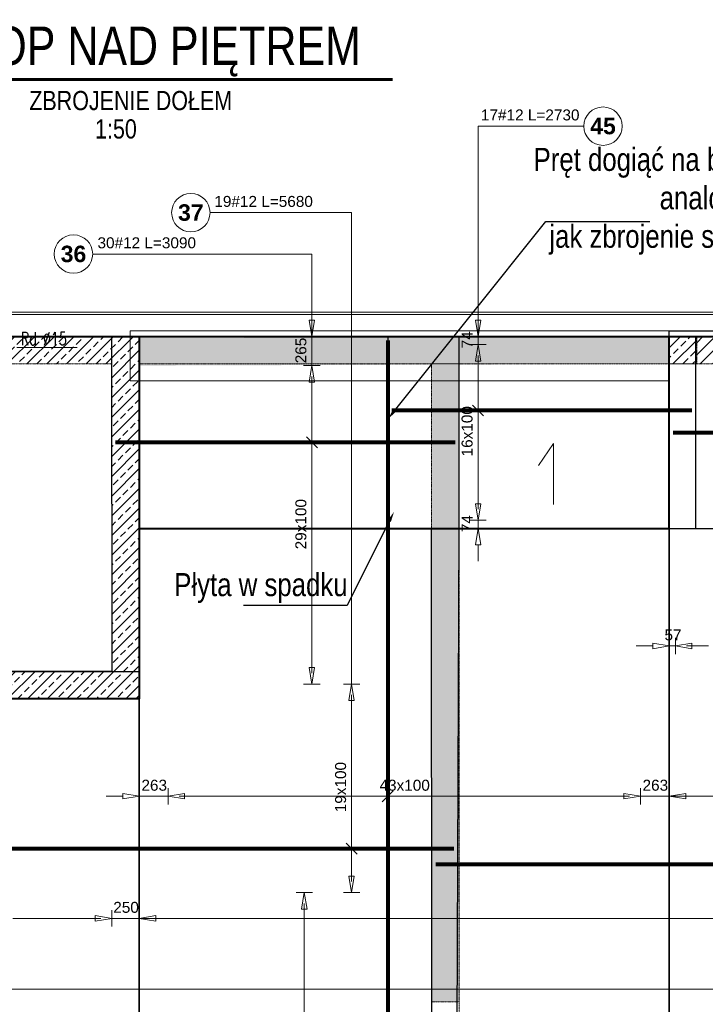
# Model space of a CAD drawing. Extents: x -1474 to 1750831, y -670488 to 75879.
# Tile 10 of 14: x 1720860 to 1727103, y -659335 to -650368. Entities that reach past the tile are written whole.
import ezdxf
from ezdxf import colors
from ezdxf.entities.mleader import LeaderData, LeaderLine
from ezdxf.math import Vec2, Vec3

# ---------------------------------------------------------------- set-up
doc = ezdxf.new("R2010")
doc.units = 0
doc.header["$LTSCALE"] = 10
doc.header["$MEASUREMENT"] = 0
doc.linetypes.add('HIDDEN', pattern=[0.375, 0.25, -0.125])
for name, color, linetype, lineweight in [('!! 0_ Opis', 3, 'Continuous', 13), ('!! 1_ tynk zewn  - nowy', 21, 'Continuous', 20), ('P-linia słupy drewno', 2, 'Continuous', 53), ('P-Linia1', 3, 'Continuous', 40), ('P-Linia2', 2, 'Continuous', 25), ('P-Linia3', 6, 'Continuous', 60), ('P-Opis', 1, 'Continuous', 18), ('P-Opis nadproża systemowe', 11, 'Continuous', 9), ('P-Przerywana', 13, 'HIDDEN', 9), ('P-Przerywana nadproża', 150, 'HIDDEN', 18), ('P-Szraf - Ściana nośna', 55, 'Continuous', 5), ('P-Szraf - Ściana żelbetowa', 54, 'Continuous', 0)]:
    doc.layers.add(name, color=color, linetype=linetype, lineweight=lineweight)
doc.layers.add('AutoCAD_Structural_Detailing_rozkład powierzchniowy - pręty - dół', color=7, linetype='Continuous')
doc.layers.add('RCAD_opis rozkładu', color=7, linetype='Continuous')
doc.layers.add('RCAD_kontur płyty', color=163, linetype='Continuous', plot=False)
doc.styles.add('_Fd Opis', font='arial.ttf', dxfattribs={"width": 0.9})
doc.styles.add('ARCHETYP', font='romans.shx', dxfattribs={"height": 15})
doc.styles.add('SIMPLEX', font='arial.ttf', dxfattribs={"width": 0.8})
doc.styles.add('style1', font='arial.ttf')
doc.styles.add('style3', font='arialbd.ttf')

msp = doc.modelspace()

# ---------------------------------------------------------------- hatches: boundary and pattern name
at = {"layer": 'P-Szraf - Ściana nośna'}
h = msp.add_hatch(dxfattribs=at)
h.set_pattern_fill('ANSI31', color=256, scale=25)
h.set_pattern_definition([(45, (1358077.73, -412160.4), (-56.126601, 56.126601), [])])
h.paths.add_polyline_path([(1733038.48044, -664248.25514), (1733288.48044, -664248.25514), (1733288.48044, -662148.01522), (1733038.48044, -662148.01522)])
h.paths.add_polyline_path([(1718092.22214, -667598.49507), (1718092.22214, -667348.49507), (1716053.48044, -667348.49507), (1716053.48044, -667598.49507)])
h.paths.add_polyline_path([(1722907.18442, -667598.49507), (1722907.18442, -667348.49507), (1721042.22139, -667348.49507), (1721042.22139, -667598.49507)])
h.paths.add_polyline_path([(1730377.25758, -667348.49507), (1730127.25758, -667348.49507), (1730127.25758, -667598.49507), (1730377.25758, -667598.49507)])
h.paths.add_polyline_path([(1733038.48044, -667348.49507), (1733288.48044, -667348.49507), (1733288.48044, -665248.25514), (1733038.48044, -665248.25514)])
h.paths.add_polyline_path([(1733288.48044, -657028.49507), (1733038.48044, -657028.49507), (1733038.48044, -658358.62232), (1733288.48044, -658358.62232)])
h.paths.add_polyline_path([(1727003.48044, -667348.49507), (1727003.48044, -667598.49507), (1727927.25758, -667598.49507), (1727927.25758, -667348.49507)])
h.paths.add_polyline_path([(1726753.48044, -667598.49507), (1726753.48044, -667348.49507), (1724714.73949, -667348.49507), (1724714.73949, -667598.49507)])
h.paths.add_polyline_path([(1731180.91109, -667598.49507), (1731180.91109, -667348.49507), (1730377.25758, -667348.49507), (1730377.25758, -667598.49507)])
h.paths.add_polyline_path([(1731430.91109, -667348.49507), (1731430.91109, -667598.49507), (1733038.48044, -667598.49507), (1733038.48044, -667348.49507)])
h.paths.add_polyline_path([(1726774.72633, -653253.09679), (1726774.72633, -653253.29593), (1727024.72633, -653253.29593), (1727024.72633, -653503.09679), (1728988.46729, -653503.04999), (1728988.46729, -653253.29593), (1729238.46729, -653253.29593), (1729238.46729, -653503.04403), (1731202.20825, -653502.99722), (1731202.20825, -653253.19636), (1731452.20825, -653253.29593), (1731452.20825, -653503.09679), (1733038.48044, -653503.09679), (1733038.48044, -654328.49507), (1733288.48044, -654328.49507), (1733288.48044, -653253.09679)])
h.paths.add_polyline_path([(1724235.98538, -653253.09679), (1724235.98538, -653253.29593), (1725735.98538, -653253.29593), (1725735.98538, -653253.09679)])
at = {"layer": 'P-Szraf - Ściana żelbetowa'}
h = msp.add_hatch(dxfattribs=at)
h.set_pattern_fill('ANSI33', color=256, scale=20)
h.set_pattern_definition([(45, (1358077.73, -364099.79), (-89.80256, 89.80256), []), (45, (1358167.53, -364099.79), (-89.80256, 89.80256), [63.5, -31.75])])
h.paths.add_polyline_path([(1733038.48044, -661483.12079), (1733038.48044, -662148.01522), (1733288.48044, -662148.01522), (1733288.48044, -659808.62232), (1733038.48044, -659808.62232), (1733038.48044, -661233.12079), (1724860.98538, -661233.12079), (1724860.98538, -660333.12079), (1724610.98538, -660333.12079), (1724610.98538, -661233.12079), (1724135.98538, -661233.12079), (1724135.98538, -661483.12079)])
h.paths.add_polyline_path([(1721948.50349, -653268.49507), (1726774.72633, -653253.29593), (1726774.72633, -653503.29593), (1721948.50349, -653518.49507)])
h.paths.add_polyline_path([(1724860.98538, -654463.12079), (1724860.98538, -653503.49507), (1724610.98538, -653503.09679), (1724610.98538, -654463.12079)])
h.paths.add_polyline_path([(1724860.98538, -659313.12079), (1724860.98538, -654463.12079), (1724610.98538, -654463.12079), (1724610.98538, -659313.12079)])
h.paths.add_polyline_path([(1713443.48044, -661233.12079), (1720571.99107, -661233.12079), (1720571.99107, -661483.12079), (1713443.48044, -661483.12079)])
h.paths.add_polyline_path([(1721591.99027, -661233.12079), (1723115.98538, -661233.12079), (1723115.98538, -661483.12079), (1721591.99027, -661483.12079)])
h.paths.add_polyline_path([(1713193.48044, -667348.49507), (1713193.48044, -660213.12079), (1713443.48044, -660213.12079), (1713443.48044, -667348.49507)])
h.paths.add_polyline_path([(1707748.48044, -657016.15621), (1707498.48044, -657016.15621), (1707498.48044, -655016.15621), (1707748.48044, -655016.15621)])
h.paths.add_polyline_path([(1707748.48044, -656423.09679), (1713193.48044, -656423.09679), (1713193.48044, -657343.12079), (1713443.48044, -657343.12079), (1713443.48044, -656173.09679), (1707748.48044, -656173.09679)])
h.paths.add_polyline_path([(1713503.48044, -667598.49507), (1712130.96235, -667598.49507), (1712130.96235, -667348.49507), (1713503.48044, -667348.49507)])
h = msp.add_hatch(dxfattribs=at)
h.set_pattern_fill('ANSI33', color=256, scale=20)
h.set_pattern_definition([(45, (1358077.73, -412160.4), (-89.80256, 89.80256), []), (45, (1358167.53, -412160.4), (-89.80256, 89.80256), [63.5, -31.75])])
h.paths.add_polyline_path([(1721948.50349, -653253.09679), (1715698.48044, -653253.09679), (1715698.48044, -653503.09679), (1721698.50349, -653503.09679), (1721698.50349, -656303.09679), (1715698.48044, -656303.09679), (1715698.48044, -656553.09679), (1715698.48044, -656610.09689), (1715948.48044, -656610.09689), (1715948.48044, -656553.09679), (1721948.50349, -656553.09679)])
h = msp.add_hatch(dxfattribs=at)
h.set_pattern_fill('ANSI33', color=256, scale=20)
h.set_pattern_definition([(45, (1374090.23, -405442.09), (-89.80256, 89.80256), []), (45, (1374180.04, -405442.09), (-89.80256, 89.80256), [63.5, -31.75])])
h.paths.add_polyline_path([(1726774.72633, -653253.29593), (1727024.72633, -653253.29593), (1727024.72633, -653503.29593), (1726774.72633, -653503.29593)])
h = msp.add_hatch(dxfattribs=at)
h.set_pattern_fill('ANSI33', color=256, scale=20)
h.set_pattern_definition([(45, (1374090.23, -405442.1), (-89.80256, 89.80256), []), (45, (1374180.04, -405442.1), (-89.80256, 89.80256), [63.5, -31.75])])
h.paths.add_polyline_path([(1726774.72633, -653253.30293), (1727024.72633, -653253.30293), (1727024.72633, -653503.30293), (1726774.72633, -653503.30293)])

# ---------------------------------------------------------------- linework, layer by layer
at = {"layer": '!! 0_ Opis'}
msp.add_lwpolyline([(1720834.85243, -653354.46878), (1721383.70579, -653354.46878)], dxfattribs=at)
at = {"layer": '!! 1_ tynk zewn  - nowy'}
for points in [[(1719093.48044, -653033.09679), (1733508.48044, -653033.09679), (1733508.48044, -654628.49507)], [(1719093.48044, -653053.09679), (1733488.48044, -653053.09679), (1733488.48044, -654628.49507)]]:
    msp.add_lwpolyline(points, dxfattribs=at)
at = {"layer": 'AutoCAD_Structural_Detailing_rozkład powierzchniowy - pręty - dół', "color": 0, "lineweight": 80}
for p, q in [((1724211.61491, -653289.29593), (1724211.61491, -662486.23302)), ((1726980.619, -653927.2239), (1724247.61491, -653927.2239)), ((1731452.44624, -654129.2788), (1726810.72633, -654129.2788)), ((1724824.98538, -654218.10879), (1721731.69168, -654218.10879)), ((1724813.14503, -657918.10879), (1719128.82116, -657918.10879)), ((1724648.46675, -658058.84742), (1733253.83688, -658054.67861))]:
    msp.add_line(p, q, dxfattribs=at)
at = {"layer": 'P-Linia1'}
for points in [[(1707498.51683, -653253.09679), (1733288.48044, -653253.09679), (1733288.48044, -667598.49507), (1707498.51683, -667598.49507)], [(1715698.48044, -653253.09679), (1721948.50349, -653253.09679), (1721948.50349, -656553.09679), (1715698.48044, -656553.09679)]]:
    msp.add_lwpolyline(points, close=True, dxfattribs=at)
msp.add_lwpolyline([(1721948.50349, -653253.09679), (1721948.50349, -655000.9819), (1726774.72633, -655000.9819), (1726774.72633, -653253.09679)], dxfattribs=at)
at = {"layer": 'P-Linia2'}
msp.add_lwpolyline([(1727016.619, -653253.49427), (1726774.72633, -653253.49427), (1726774.72633, -655000.9819), (1727016.619, -655000.9819)], close=True, dxfattribs=at)
at = {"layer": 'P-Linia3', "color": 6, "linetype": 'Continuous'}
msp.add_line((1719507.74436, -650914.1934), (1724253.54134, -650914.1934), dxfattribs=at)
at = {"layer": 'P-Opis', "color": 1}
msp.add_lwpolyline([(1725720.43689, -654782.25254), (1725720.43689, -654229.0863), (1725583.59677, -654427.97729)], dxfattribs=at)
at = {"layer": 'P-Opis nadproża systemowe'}
msp.add_lwpolyline([(1721865.04017, -653203.09679), (1726774.72633, -653203.09679), (1726774.72633, -653656.16077), (1721865.04017, -653656.16077)], close=True, dxfattribs=at)
at = {"layer": 'P-Przerywana'}
for points in [[(1721948.50349, -653253.09679), (1715698.48044, -653253.09679), (1715698.48044, -653503.09679), (1721698.50349, -653503.09679), (1721698.50349, -656303.09679), (1715698.48044, -656303.09679), (1715698.48044, -656553.09679), (1715698.48044, -656610.09689), (1715948.48044, -656610.09689), (1715948.48044, -656553.09679), (1721948.50349, -656553.09679)], [(1721948.50349, -653253.29593), (1726774.72633, -653253.29593), (1726774.72633, -653503.29593), (1721948.50349, -653503.29593)], [(1726774.72633, -653253.29593), (1727024.72633, -653253.29593), (1727024.72633, -653503.29593), (1726774.72633, -653503.29593)], [(1726774.72633, -653253.30293), (1727024.72633, -653253.30293), (1727024.72633, -653503.30293), (1726774.72633, -653503.30293)], [(1724860.98538, -654463.12079), (1724860.98538, -653503.49507), (1724610.98538, -653503.09679), (1724610.98538, -654463.12079), (1724610.98538, -659313.12079), (1724860.98538, -659313.12079)]]:
    msp.add_lwpolyline(points, close=True, dxfattribs=at)
msp.add_lwpolyline([(1733288.48044, -653253.09679), (1733288.48044, -654578.49507), (1733038.48044, -654578.49507), (1733038.48044, -653503.09679), (1726774.72633, -653503.69421), (1726774.72633, -653253.69421), (1733288.48044, -653253.09679)], dxfattribs=at)
at = {"layer": 'P-Przerywana nadproża'}
msp.add_lwpolyline([(1724610.98538, -659313.12079), (1724860.98538, -659313.12079), (1724860.98538, -660333.12079), (1724610.98538, -660333.12079)], close=True, dxfattribs=at)
at = {"layer": 'RCAD_kontur płyty', "color": 0}
for p, q in [((1726774.72633, -653203.09679), (1731488.44624, -653203.09679)), ((1726774.72633, -661483.12079), (1726774.72633, -653203.09679)), ((1724860.98538, -653253.09679), (1721695.42409, -653253.09679)), ((1721695.42409, -653253.09679), (1721698.50349, -656303.09679)), ((1721948.50349, -653253.29593), (1726774.72633, -653253.29593)), ((1721948.50349, -662522.23302), (1721948.50349, -653253.29593)), ((1727016.619, -653253.67203), (1724211.61491, -653253.67203)), ((1724211.61491, -653253.67203), (1724211.61491, -655000.77577)), ((1724860.98538, -655000.9819), (1724860.98538, -653253.09679)), ((1726774.72633, -653253.29593), (1726774.72633, -662522.23302)), ((1731488.44624, -653257.57571), (1726774.72633, -653257.57571)), ((1726774.72633, -653257.57571), (1726774.72633, -655000.9819)), ((1727016.619, -655000.77577), (1727016.619, -653253.67203)), ((1724211.61491, -655000.77577), (1727016.619, -655000.77577)), ((1724610.98538, -655000.9819), (1733288.48044, -655000.9819)), ((1724616.22298, -665812.54605), (1724610.98538, -655000.9819)), ((1724834.67563, -661483.12079), (1724860.98538, -655000.9819)), ((1726774.72633, -655000.9819), (1731488.44624, -655000.9819)), ((1721698.50349, -656303.09679), (1718408.045, -656303.09679)), ((1719098.50349, -656303.09679), (1721948.50349, -656303.09679)), ((1721948.50349, -656303.09679), (1721948.50349, -661483.12079))]:
    msp.add_line(p, q, dxfattribs=at)
at = {"layer": 'RCAD_opis rozkładu', "color": 8, "lineweight": 0}
for p, q in [((1725034.24312, -651337.87083), (1725034.24312, -653253.67203)), ((1725034.24312, -651337.87083), (1725996.63133, -651337.87083)), ((1723882.33895, -652125.54838), (1722593.60432, -652125.54838)), ((1723882.33895, -652125.54838), (1723882.33895, -656418.10879)), ((1723520.86754, -652502.48083), (1721524.90006, -652502.48083)), ((1723520.86754, -652502.48083), (1723520.86754, -653253.09679)), ((1723520.86754, -652953.09679), (1723520.86754, -653103.09679)), ((1725034.24312, -652953.67203), (1725034.24312, -653103.67203)), ((1723520.86754, -653253.09679), (1723495.86754, -653103.09679)), ((1723545.86754, -653103.09679), (1723495.86754, -653103.09679)), ((1723545.86754, -653103.09679), (1723520.86754, -653253.09679)), ((1725034.24312, -653253.67203), (1725009.24312, -653103.67203)), ((1725059.24312, -653103.67203), (1725009.24312, -653103.67203)), ((1725059.24312, -653103.67203), (1725034.24312, -653253.67203)), ((1723595.86754, -653253.09679), (1723445.86754, -653253.09679)), ((1723520.86754, -653518.10879), (1723520.86754, -653253.09679)), ((1725109.24312, -653253.67203), (1724959.24312, -653253.67203)), ((1725109.24312, -653327.2239), (1724959.24312, -653327.2239)), ((1725009.24312, -653477.2239), (1725034.24312, -653327.2239)), ((1725034.24312, -653327.2239), (1725034.24312, -653253.67203)), ((1725034.24312, -653327.2239), (1725059.24312, -653477.2239)), ((1725009.24312, -653477.2239), (1725059.24312, -653477.2239)), ((1725034.24312, -653427.2239), (1725034.24312, -653477.2239)), ((1725034.24312, -653527.2239), (1725034.24312, -653427.2239)), ((1723445.86754, -653518.10879), (1723595.86754, -653518.10879)), ((1723495.86754, -653668.10879), (1723520.86754, -653518.10879)), ((1723520.86754, -653518.10879), (1723545.86754, -653668.10879)), ((1725034.24312, -653627.2239), (1725034.24312, -653527.2239)), ((1723495.86754, -653668.10879), (1723545.86754, -653668.10879)), ((1723520.86754, -653618.10879), (1723520.86754, -653668.10879)), ((1723520.86754, -653718.10879), (1723520.86754, -653618.10879)), ((1725034.24312, -653727.2239), (1725034.24312, -653627.2239)), ((1723520.86754, -653818.10879), (1723520.86754, -653718.10879)), ((1725034.24312, -653827.2239), (1725034.24312, -653727.2239)), ((1723520.86754, -653918.10879), (1723520.86754, -653818.10879)), ((1725034.24312, -653927.2239), (1725034.24312, -653827.2239)), ((1723520.86754, -654018.10879), (1723520.86754, -653918.10879)), ((1725084.24312, -653977.2239), (1724984.24312, -653877.2239)), ((1725084.24312, -653927.2239), (1724984.24312, -653927.2239)), ((1725034.24312, -654027.2239), (1725034.24312, -653927.2239)), ((1723520.86754, -654118.10879), (1723520.86754, -654018.10879)), ((1725034.24312, -654127.2239), (1725034.24312, -654027.2239)), ((1723520.86754, -654218.10879), (1723520.86754, -654118.10879)), ((1725034.24312, -654177.2239), (1725034.24312, -654127.2239)), ((1723570.86754, -654268.10879), (1723470.86754, -654168.10879)), ((1723470.86754, -654218.10879), (1723570.86754, -654218.10879)), ((1723520.86754, -654318.10879), (1723520.86754, -654218.10879)), ((1725034.24312, -654177.2239), (1725034.24312, -654227.2239)), ((1725034.24312, -654227.2239), (1725034.24312, -654327.2239)), ((1723520.86754, -654418.10879), (1723520.86754, -654318.10879)), ((1725034.24312, -654327.2239), (1725034.24312, -654427.2239)), ((1723520.86754, -654518.10879), (1723520.86754, -654418.10879)), ((1725034.24312, -654427.2239), (1725034.24312, -654527.2239)), ((1723520.86754, -654618.10879), (1723520.86754, -654518.10879)), ((1725034.24312, -654527.2239), (1725034.24312, -654627.2239)), ((1723520.86754, -654718.10879), (1723520.86754, -654618.10879)), ((1725034.24312, -654627.2239), (1725034.24312, -654727.2239)), ((1723520.86754, -654818.10879), (1723520.86754, -654718.10879)), ((1725034.24312, -654727.2239), (1725034.24312, -654827.2239)), ((1723520.86754, -654918.10879), (1723520.86754, -654818.10879)), ((1725034.24312, -654927.2239), (1725009.24312, -654777.2239)), ((1725059.24312, -654777.2239), (1725009.24312, -654777.2239)), ((1725059.24312, -654777.2239), (1725034.24312, -654927.2239)), ((1725034.24312, -654827.2239), (1725034.24312, -654777.2239)), ((1723520.86754, -654968.10879), (1723520.86754, -654918.10879)), ((1725109.24312, -654927.2239), (1724959.24312, -654927.2239)), ((1725034.24312, -654927.2239), (1725034.24312, -655000.77577)), ((1723520.86754, -654968.10879), (1723520.86754, -655018.10879)), ((1723520.86754, -655018.10879), (1723520.86754, -655118.10879)), ((1725109.24312, -655000.77577), (1724959.24312, -655000.77577)), ((1725009.24312, -655150.77577), (1725034.24312, -655000.77577)), ((1725034.24312, -655000.77577), (1725059.24312, -655150.77577)), ((1723520.86754, -655118.10879), (1723520.86754, -655218.10879)), ((1725009.24312, -655150.77577), (1725059.24312, -655150.77577)), ((1725034.24312, -655300.77577), (1725034.24312, -655150.77577)), ((1723520.86754, -655218.10879), (1723520.86754, -655318.10879)), ((1723520.86754, -655318.10879), (1723520.86754, -655418.10879)), ((1723520.86754, -655418.10879), (1723520.86754, -655518.10879)), ((1723520.86754, -655518.10879), (1723520.86754, -655618.10879)), ((1723520.86754, -655618.10879), (1723520.86754, -655718.10879)), ((1723520.86754, -655718.10879), (1723520.86754, -655818.10879)), ((1723520.86754, -655818.10879), (1723520.86754, -655918.10879)), ((1723520.86754, -655918.10879), (1723520.86754, -656018.10879)), ((1723520.86754, -656018.10879), (1723520.86754, -656118.10879)), ((1726774.72633, -655996.90379), (1726774.72633, -656146.90379)), ((1726831.58629, -656146.90379), (1726831.58629, -655996.90379)), ((1726474.72633, -656071.90379), (1726624.72633, -656071.90379)), ((1726624.72633, -656046.90379), (1726774.72633, -656071.90379)), ((1726624.72633, -656046.90379), (1726624.72633, -656096.90379)), ((1726774.72633, -656071.90379), (1726624.72633, -656096.90379)), ((1726831.58629, -656071.90379), (1726774.72633, -656071.90379)), ((1726831.58629, -656071.90379), (1726981.58629, -656046.90379)), ((1726981.58629, -656096.90379), (1726831.58629, -656071.90379)), ((1727031.58629, -656071.90379), (1726931.58629, -656071.90379)), ((1726931.58629, -656071.90379), (1726981.58629, -656071.90379)), ((1726981.58629, -656096.90379), (1726981.58629, -656046.90379)), ((1727131.58629, -656071.90379), (1727031.58629, -656071.90379)), ((1723520.86754, -656118.10879), (1723520.86754, -656218.10879)), ((1723520.86754, -656418.10879), (1723495.86754, -656268.10879)), ((1723545.86754, -656268.10879), (1723495.86754, -656268.10879)), ((1723520.86754, -656218.10879), (1723520.86754, -656318.10879)), ((1723545.86754, -656268.10879), (1723520.86754, -656418.10879)), ((1723520.86754, -656318.10879), (1723520.86754, -656268.10879)), ((1723445.86754, -656418.10879), (1723595.86754, -656418.10879)), ((1723957.33895, -656418.10879), (1723807.33895, -656418.10879)), ((1723857.33895, -656568.10879), (1723882.33895, -656418.10879)), ((1723882.33895, -656418.10879), (1723907.33895, -656568.10879)), ((1723882.33895, -656518.10879), (1723882.33895, -656568.10879)), ((1723882.33895, -656618.10879), (1723882.33895, -656518.10879)), ((1723857.33895, -656568.10879), (1723907.33895, -656568.10879)), ((1723882.33895, -656718.10879), (1723882.33895, -656618.10879)), ((1723882.33895, -656818.10879), (1723882.33895, -656718.10879)), ((1723882.33895, -656918.10879), (1723882.33895, -656818.10879)), ((1723882.33895, -657018.10879), (1723882.33895, -656918.10879)), ((1723882.33895, -657118.10879), (1723882.33895, -657018.10879)), ((1723882.33895, -657218.10879), (1723882.33895, -657118.10879)), ((1723882.33895, -657318.10879), (1723882.33895, -657218.10879)), ((1723882.33895, -657368.10879), (1723882.33895, -657318.10879)), ((1721648.50349, -657440.3159), (1721798.50349, -657440.3159)), ((1721798.50349, -657415.3159), (1721948.50349, -657440.3159)), ((1721798.50349, -657415.3159), (1721798.50349, -657465.3159)), ((1721948.50349, -657440.3159), (1721798.50349, -657465.3159)), ((1721948.50349, -657365.3159), (1721948.50349, -657515.3159)), ((1722211.61491, -657440.3159), (1721948.50349, -657440.3159)), ((1722211.61491, -657515.3159), (1722211.61491, -657365.3159)), ((1722211.61491, -657440.3159), (1722361.61491, -657415.3159)), ((1722361.61491, -657465.3159), (1722211.61491, -657440.3159)), ((1722411.61491, -657440.3159), (1722311.61491, -657440.3159)), ((1722311.61491, -657440.3159), (1722361.61491, -657440.3159)), ((1722361.61491, -657465.3159), (1722361.61491, -657415.3159)), ((1722511.61491, -657440.3159), (1722411.61491, -657440.3159)), ((1722611.61491, -657440.3159), (1722511.61491, -657440.3159)), ((1722711.61491, -657440.3159), (1722611.61491, -657440.3159)), ((1722811.61491, -657440.3159), (1722711.61491, -657440.3159)), ((1722911.61491, -657440.3159), (1722811.61491, -657440.3159)), ((1723011.61491, -657440.3159), (1722911.61491, -657440.3159)), ((1723111.61491, -657440.3159), (1723011.61491, -657440.3159)), ((1723211.61491, -657440.3159), (1723111.61491, -657440.3159)), ((1723311.61491, -657440.3159), (1723211.61491, -657440.3159)), ((1723411.61491, -657440.3159), (1723311.61491, -657440.3159)), ((1723511.61491, -657440.3159), (1723411.61491, -657440.3159)), ((1723611.61491, -657440.3159), (1723511.61491, -657440.3159)), ((1723711.61491, -657440.3159), (1723611.61491, -657440.3159)), ((1723811.61491, -657440.3159), (1723711.61491, -657440.3159)), ((1723911.61491, -657440.3159), (1723811.61491, -657440.3159)), ((1723882.33895, -657368.10879), (1723882.33895, -657418.10879)), ((1723882.33895, -657418.10879), (1723882.33895, -657518.10879)), ((1724011.61491, -657440.3159), (1723911.61491, -657440.3159)), ((1724111.61491, -657440.3159), (1724011.61491, -657440.3159)), ((1724211.61491, -657440.3159), (1724111.61491, -657440.3159)), ((1724261.61491, -657390.3159), (1724161.61491, -657490.3159)), ((1724211.61491, -657490.3159), (1724211.61491, -657390.3159)), ((1724311.61491, -657440.3159), (1724211.61491, -657440.3159)), ((1724361.61491, -657440.3159), (1724311.61491, -657440.3159)), ((1724361.61491, -657440.3159), (1724411.61491, -657440.3159)), ((1724411.61491, -657440.3159), (1724511.61491, -657440.3159)), ((1724511.61491, -657440.3159), (1724611.61491, -657440.3159)), ((1724611.61491, -657440.3159), (1724711.61491, -657440.3159)), ((1724711.61491, -657440.3159), (1724811.61491, -657440.3159)), ((1724811.61491, -657440.3159), (1724911.61491, -657440.3159)), ((1724911.61491, -657440.3159), (1725011.61491, -657440.3159)), ((1725011.61491, -657440.3159), (1725111.61491, -657440.3159)), ((1725111.61491, -657440.3159), (1725211.61491, -657440.3159)), ((1725211.61491, -657440.3159), (1725311.61491, -657440.3159)), ((1725311.61491, -657440.3159), (1725411.61491, -657440.3159)), ((1725411.61491, -657440.3159), (1725511.61491, -657440.3159)), ((1725511.61491, -657440.3159), (1725611.61491, -657440.3159)), ((1725611.61491, -657440.3159), (1725711.61491, -657440.3159)), ((1725711.61491, -657440.3159), (1725811.61491, -657440.3159)), ((1725811.61491, -657440.3159), (1725911.61491, -657440.3159)), ((1725911.61491, -657440.3159), (1726011.61491, -657440.3159)), ((1726011.61491, -657440.3159), (1726111.61491, -657440.3159)), ((1726111.61491, -657440.3159), (1726211.61491, -657440.3159)), ((1726211.61491, -657440.3159), (1726311.61491, -657440.3159)), ((1726311.61491, -657440.3159), (1726411.61491, -657440.3159)), ((1726361.61491, -657415.3159), (1726511.61491, -657440.3159)), ((1726361.61491, -657415.3159), (1726361.61491, -657465.3159)), ((1726511.61491, -657440.3159), (1726361.61491, -657465.3159)), ((1726411.61491, -657440.3159), (1726361.61491, -657440.3159)), ((1726511.61491, -657515.3159), (1726511.61491, -657365.3159)), ((1726511.61491, -657440.3159), (1726774.72633, -657440.3159)), ((1726774.72633, -657365.3159), (1726774.72633, -657515.3159)), ((1726774.72633, -657440.3159), (1726924.72633, -657415.3159)), ((1734629.10942, -657440.3159), (1726774.72633, -657440.3159)), ((1726924.72633, -657465.3159), (1726774.72633, -657440.3159)), ((1726924.72633, -657465.3159), (1726924.72633, -657415.3159)), ((1727074.72633, -657440.3159), (1726924.72633, -657440.3159)), ((1723882.33895, -657518.10879), (1723882.33895, -657618.10879)), ((1723882.33895, -657618.10879), (1723882.33895, -657718.10879)), ((1723882.33895, -657718.10879), (1723882.33895, -657818.10879)), ((1723832.33895, -657868.10879), (1723932.33895, -657968.10879)), ((1723882.33895, -657818.10879), (1723882.33895, -657918.10879)), ((1723832.33895, -657918.10879), (1723932.33895, -657918.10879)), ((1723882.33895, -657918.10879), (1723882.33895, -658018.10879)), ((1723882.33895, -658018.10879), (1723882.33895, -658118.10879)), ((1723882.33895, -658318.10879), (1723857.33895, -658168.10879)), ((1723907.33895, -658168.10879), (1723857.33895, -658168.10879)), ((1723882.33895, -658118.10879), (1723882.33895, -658218.10879)), ((1723907.33895, -658168.10879), (1723882.33895, -658318.10879)), ((1723882.33895, -658218.10879), (1723882.33895, -658168.10879)), ((1723526.93432, -658318.10879), (1723376.93432, -658318.10879)), ((1723426.93432, -658468.10879), (1723451.93432, -658318.10879)), ((1723451.93432, -658318.10879), (1723476.93432, -658468.10879)), ((1723807.33895, -658318.10879), (1723957.33895, -658318.10879)), ((1723451.93432, -658418.10879), (1723451.93432, -658468.10879)), ((1723451.93432, -658518.10879), (1723451.93432, -658418.10879)), ((1721548.49196, -658527.35342), (1721698.49196, -658552.35342)), ((1721548.49196, -658527.35342), (1721548.49196, -658577.35342)), ((1721698.49196, -658627.35342), (1721698.49196, -658477.35342)), ((1721948.50349, -658477.35342), (1721948.50349, -658627.35342)), ((1721948.50349, -658552.35342), (1722098.50349, -658527.35342)), ((1722098.50349, -658577.35342), (1722098.50349, -658527.35342)), ((1723426.93432, -658468.10879), (1723476.93432, -658468.10879)), ((1723451.93432, -658618.10879), (1723451.93432, -658518.10879)), ((1720798.49196, -658552.35342), (1720898.49196, -658552.35342)), ((1720898.49196, -658552.35342), (1720998.49196, -658552.35342)), ((1720998.49196, -658552.35342), (1721098.49196, -658552.35342)), ((1721098.49196, -658552.35342), (1721198.49196, -658552.35342)), ((1721198.49196, -658552.35342), (1721298.49196, -658552.35342)), ((1721298.49196, -658552.35342), (1721398.49196, -658552.35342)), ((1721398.49196, -658552.35342), (1721498.49196, -658552.35342)), ((1721498.49196, -658552.35342), (1721598.49196, -658552.35342)), ((1721698.49196, -658552.35342), (1721548.49196, -658577.35342)), ((1721598.49196, -658552.35342), (1721548.49196, -658552.35342)), ((1721698.49196, -658552.35342), (1721948.50349, -658552.35342)), ((1734712.73639, -658552.35342), (1721948.50349, -658552.35342)), ((1722098.50349, -658577.35342), (1721948.50349, -658552.35342)), ((1722248.50349, -658552.35342), (1722098.50349, -658552.35342)), ((1723451.93432, -658718.10879), (1723451.93432, -658618.10879)), ((1723451.93432, -658818.10879), (1723451.93432, -658718.10879)), ((1723451.93432, -658918.10879), (1723451.93432, -658818.10879)), ((1723451.93432, -659018.10879), (1723451.93432, -658918.10879)), ((1723451.93432, -659118.10879), (1723451.93432, -659018.10879)), ((1723451.93432, -659218.10879), (1723451.93432, -659118.10879)), ((1734729.3044, -659198.14273), (1719298.49196, -659198.14273)), ((1723451.93432, -659318.10879), (1723451.93432, -659218.10879)), ((1723451.93432, -659418.10879), (1723451.93432, -659318.10879))]:
    msp.add_line(p, q, dxfattribs=at)
for centre in [(1726171.63133, -651337.87083), (1722418.60432, -652125.54838), (1721349.90006, -652502.48083)]:
    msp.add_circle(centre, 175, dxfattribs=at)

# ---------------------------------------------------------------- texts
at = {"layer": '!! 0_ Opis', "style": 'ARCHETYP', "width": 0.7}
msp.add_text('Rd %%C15', height=120, rotation=0.00000004, dxfattribs=at).set_placement((1720870.56967, -653332.73487))
at = {"layer": 'P-linia słupy drewno', "lineweight": 13, "insert": (1727992.16239, -652022.06153), "char_height": 210, "attachment_point": 6, "rotation": 0.000001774, "style": '_Fd Opis'}
msp.add_mtext('{\\W0.8;Pręt dogiąć na budowie \\Panalogicznie\\P jak zbrojenie schodów }', dxfattribs=at)
at = {"layer": 'P-Linia1', "color": 3, "linetype": 'Continuous', "insert": (1721871.18023, -651105.59268), "char_height": 175, "width": 10389.9206588, "attachment_point": 5, "style": 'SIMPLEX'}
msp.add_mtext('ZBROJENIE DOŁEM ', dxfattribs=at)
at = {"layer": 'P-Linia1', "color": 3, "linetype": 'Continuous', "insert": (1721546.25904, -651275.3986), "char_height": 175, "attachment_point": 1, "style": 'SIMPLEX'}
msp.add_mtext('1:50', dxfattribs=at)
at = {"layer": 'P-Linia3', "color": 6, "linetype": 'Continuous', "insert": (1721902.50249, -650658.73032), "char_height": 350, "attachment_point": 5, "style": 'SIMPLEX'}
msp.add_mtext('STROP NAD PIĘTREM ', dxfattribs=at)
at = {"layer": 'P-Opis', "lineweight": 13, "insert": (1722267.56516, -655544.62858), "char_height": 210, "attachment_point": 4, "rotation": 359.999998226, "style": '_Fd Opis'}
msp.add_mtext('{\\W0.8;Płyta w spadku}', dxfattribs=at)
at = {"layer": 'RCAD_opis rozkładu', "color": 2, "char_height": 100, "style": 'style1'}
for s, insert, attachment_point in [('17#12 L=2730', (1725508.90964, -651236.13141), 5), ('19#12 L=5680', (1723081.32601, -652023.84306), 5), ('30#12 L=3090', (1722017.29433, -652400.7414), 5), ('57', (1726731.53285, -656022.10842), 7), ('263', (1721968.73587, -657391.40731), 7), ('43x100', (1724136.68312, -657391.40731), 7), ('263', (1726531.84729, -657391.40731), 7), ('250', (1721712.34493, -658503.41072), 7)]:
    msp.add_mtext(s, dxfattribs=dict(at, insert=insert, attachment_point=attachment_point))
at = {"layer": 'RCAD_opis rozkładu', "color": 1, "char_height": 150, "attachment_point": 5, "style": 'style3'}
for s, insert in [('45', (1726171.63133, -651337.87083)), ('37', (1722418.60432, -652125.54838)), ('36', (1721349.90006, -652502.48083))]:
    msp.add_mtext(s, dxfattribs=dict(at, insert=insert))
at = {"layer": 'RCAD_opis rozkładu', "color": 2, "char_height": 100, "attachment_point": 7, "rotation": 90, "style": 'style1'}
for s, insert in [('74', (1724984.24312, -653361.45751)), ('265', (1723471.92484, -653497.30129)), ('16x100', (1724985.30042, -654345.43672)), ('29x100', (1723471.92484, -655191.88096)), ('74', (1724984.24312, -655035.00938)), ('19x100', (1723833.39625, -657586.32161))]:
    msp.add_mtext(s, dxfattribs=dict(at, insert=insert))

# ---------------------------------------------------------------- leaders
at = {"layer": 'P-linia słupy drewno', "lineweight": 13}
ml = msp.add_multileader_mtext('Standard', dxfattribs=at)
ml.set_content('         ', color=256)
ml.set_leader_properties()
ml.build(insert=Vec2(0, 0))
ml.multileader.update_dxf_attribs({"arrow_head_size": 96})
ctx = ml.context
ctx.base_point, ctx.char_height, ctx.arrow_head_size, ctx.landing_gap_size, ctx.plane_origin = Vec3(1726597.23412, -652205.8871), 3.2, 96, 1.6, Vec3(1726512.67379, -653943.09418)
notes = []
notes.append((ctx, [(1, (1, 1, 0), (1725652.47131, -652205.8871), (1, 0), 944.76281, [(0, [(1724211.61491, -654006.29132)], 0, [])])]))
ctx.mtext.insert, ctx.mtext.rotation, ctx.mtext.flow_direction = Vec3(1726598.83412, -652204.2871), 6.2831853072, 5
at = {"layer": 'P-Opis', "lineweight": 13}
ml = msp.add_multileader_mtext('Standard', dxfattribs=at)
ml.set_content('         ', color=256)
ml.set_leader_properties()
ml.build(insert=Vec2(0, 0))
ml.multileader.update_dxf_attribs({"arrow_head_size": 96})
ctx = ml.context
ctx.base_point, ctx.char_height, ctx.arrow_head_size, ctx.landing_gap_size, ctx.plane_origin = Vec3(1722882.88283, -655703.6045), 3.2, 96, 1.6, Vec3(1722981.82133, -657440.81158)
ctx.text_align_type = 2
notes.append((ctx, [(1, (1, 1, 0), (1723842.02381, -655703.6045), (-1, 0), 944.76281, [(0, [(1724268.90097, -654849.04755)], 0, [])])]))
ctx.mtext.insert, ctx.mtext.alignment, ctx.mtext.flow_direction = Vec3(1722895.661, -655702.0045), 3, 5
for ctx, leaders in notes:
    for number, flags, end, landing, length, lines in leaders:
        leader = LeaderData()
        leader.index, (leader.has_last_leader_line, leader.has_dogleg_vector, leader.attachment_direction) = number, flags
        leader.last_leader_point, leader.dogleg_vector, leader.dogleg_length = Vec3(end), Vec3(landing), length
        for number, points, colour, breaks in lines:
            line = LeaderLine()
            line.index, line.vertices, line.color, line.breaks = number, Vec3.list(points), colors.encode_raw_color(colour), breaks
            leader.lines.append(line)
        ctx.leaders.append(leader)

doc.saveas('drawing.dxf')
